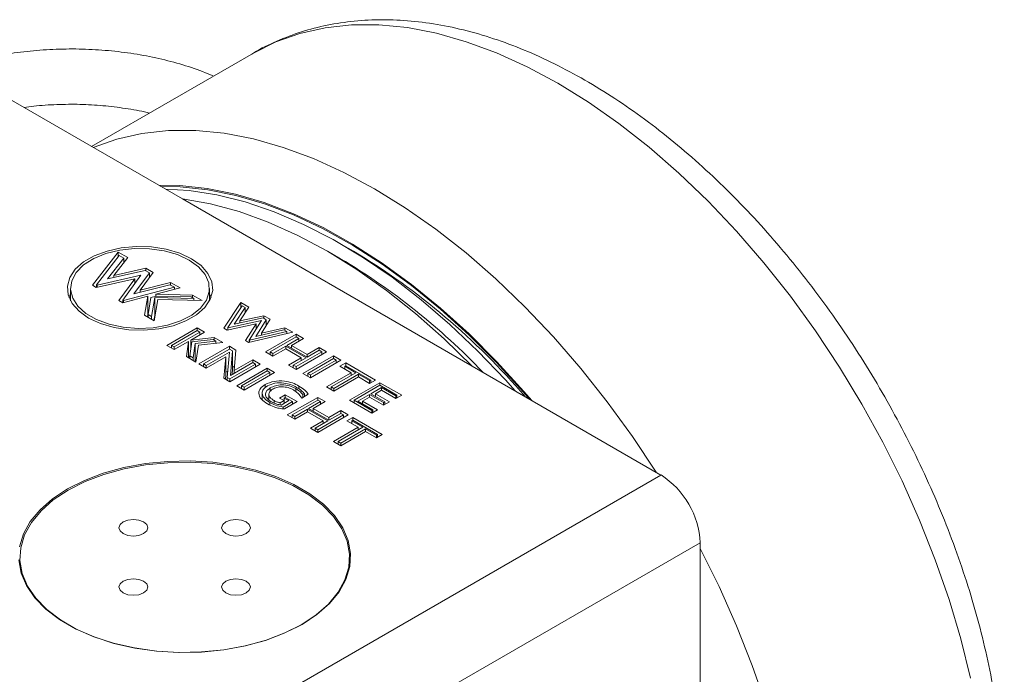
# Model space of a CAD drawing. Header units: inches. Extents: x 1.01 to 7.68, y 1.2 to 9.19.
# Tile 10 of 10: x 6.46 to 7.58, y 5.87 to 6.61. Entities that reach past the tile are written whole.
import ezdxf

# ---------------------------------------------------------------- set-up
doc = ezdxf.new("R2010")
doc.units = ezdxf.units.IN
doc.header["$MEASUREMENT"] = 0

msp = doc.modelspace()

# ---------------------------------------------------------------- linework, layer by layer
at = {"color": 7, "linetype": 'Continuous', "lineweight": 15}
for p, q in [((6.7283, 6.5729), (6.5454, 6.4674)), ((6.435, 6.5311), (6.6482, 6.408)), ((6.9755, 6.2191), (6.6482, 6.408)), ((6.8414, 6.3489), (6.8267, 6.3574)), ((6.5464, 6.3106), (6.5755, 6.3479)), ((6.5509, 6.3111), (6.5767, 6.3441)), ((6.5818, 6.3412), (6.5633, 6.3176)), ((6.5863, 6.3417), (6.5705, 6.3216)), ((6.5755, 6.3479), (6.5863, 6.3417)), ((6.5755, 6.3426), (6.5755, 6.3479)), ((6.5767, 6.3441), (6.5818, 6.3412)), ((6.5818, 6.3359), (6.5818, 6.3412)), ((6.8267, 6.3404), (6.8119, 6.3489)), ((6.5705, 6.3216), (6.6069, 6.3298)), ((6.6069, 6.3298), (6.6151, 6.325)), ((6.6069, 6.3267), (6.6069, 6.3298)), ((6.6011, 6.3218), (6.5517, 6.3106)), ((6.5633, 6.3176), (6.606, 6.3273)), ((6.5705, 6.3192), (6.5705, 6.3216)), ((6.5807, 6.2938), (6.6011, 6.3218)), ((6.6107, 6.3245), (6.5933, 6.3007)), ((6.6151, 6.325), (6.6004, 6.3049)), ((6.606, 6.3273), (6.6107, 6.3245)), ((6.6107, 6.319), (6.6107, 6.3245)), ((6.5508, 6.3081), (6.5464, 6.3106)), ((6.5942, 6.3179), (6.5508, 6.3081)), ((6.5517, 6.3106), (6.5509, 6.3111)), ((6.5509, 6.3081), (6.5509, 6.3111)), ((6.5517, 6.3083), (6.5517, 6.3106)), ((6.5763, 6.2933), (6.5942, 6.3179)), ((6.639, 6.3082), (6.5815, 6.2934)), ((6.5933, 6.3007), (6.6339, 6.3111)), ((6.5942, 6.3123), (6.5942, 6.3179)), ((6.6004, 6.3049), (6.6347, 6.3137)), ((6.6455, 6.3075), (6.618, 6.3004)), ((6.6339, 6.3111), (6.639, 6.3082)), ((6.6347, 6.3137), (6.6455, 6.3075)), ((6.6347, 6.3107), (6.6347, 6.3137)), ((6.639, 6.3058), (6.639, 6.3082)), ((6.5218, 6.3069), (6.5218, 6.2928)), ((6.609, 6.2981), (6.5807, 6.2908)), ((6.6004, 6.3026), (6.6004, 6.3049)), ((6.6053, 6.2766), (6.609, 6.2981)), ((6.609, 6.2777), (6.609, 6.2981)), ((6.6092, 6.2774), (6.6125, 6.2966)), ((6.6125, 6.2966), (6.6188, 6.2982)), ((6.6168, 6.2967), (6.6131, 6.2752)), ((6.6608, 6.2956), (6.6168, 6.2967)), ((6.6168, 6.2762), (6.6168, 6.2967)), ((6.618, 6.3004), (6.6594, 6.2994)), ((6.618, 6.298), (6.618, 6.3004)), ((6.6188, 6.2982), (6.6578, 6.2973)), ((6.6578, 6.2973), (6.6608, 6.2956)), ((6.6594, 6.2994), (6.6702, 6.2932)), ((6.6594, 6.2964), (6.6594, 6.2994)), ((6.6786, 6.2928), (6.6786, 6.3069)), ((6.6805, 6.2967), (6.6786, 6.3007)), ((6.5807, 6.2908), (6.5763, 6.2933)), ((6.5815, 6.2934), (6.5807, 6.2938)), ((6.5807, 6.2908), (6.5807, 6.2938)), ((6.5815, 6.291), (6.5815, 6.2934)), ((6.6202, 6.2944), (6.616, 6.2704)), ((6.6702, 6.2932), (6.6202, 6.2944)), ((6.6608, 6.2934), (6.6608, 6.2956)), ((6.6948, 6.262), (6.7141, 6.2911)), ((6.6992, 6.2626), (6.7156, 6.2872)), ((6.7188, 6.2853), (6.7064, 6.2665)), ((6.7232, 6.2859), (6.7129, 6.2702)), ((6.7141, 6.2911), (6.7232, 6.2859)), ((6.7141, 6.285), (6.7141, 6.2911)), ((6.7156, 6.2872), (6.7188, 6.2853)), ((6.7188, 6.2792), (6.7188, 6.2853)), ((6.616, 6.2704), (6.6053, 6.2766)), ((6.6085, 6.2748), (6.609, 6.2777)), ((6.6097, 6.2802), (6.609, 6.2801)), ((6.6131, 6.2752), (6.6092, 6.2774)), ((6.6092, 6.2744), (6.6092, 6.2774)), ((6.6131, 6.2721), (6.6131, 6.2752)), ((6.6168, 6.2762), (6.6158, 6.2705)), ((6.6171, 6.2762), (6.6168, 6.2762)), ((6.7129, 6.2702), (6.7401, 6.2761)), ((6.7401, 6.2761), (6.7472, 6.272)), ((6.7401, 6.273), (6.7401, 6.2761)), ((6.7313, 6.2669), (6.6985, 6.2599)), ((6.7376, 6.2706), (6.6994, 6.2624)), ((6.7064, 6.2665), (6.7392, 6.2736)), ((6.7129, 6.2679), (6.7129, 6.2702)), ((6.7192, 6.2479), (6.7313, 6.2669)), ((6.7236, 6.2485), (6.7376, 6.2706)), ((6.7428, 6.2714), (6.7309, 6.2526)), ((6.7313, 6.2606), (6.7313, 6.2669)), ((6.7472, 6.272), (6.7373, 6.2564)), ((6.7392, 6.2736), (6.7428, 6.2714)), ((6.7428, 6.2652), (6.7428, 6.2714)), ((6.6304, 6.2425), (6.6648, 6.2624)), ((6.6357, 6.2425), (6.6648, 6.2593)), ((6.6679, 6.2576), (6.6388, 6.2408)), ((6.6732, 6.2576), (6.6576, 6.2486)), ((6.6648, 6.2624), (6.6732, 6.2576)), ((6.6648, 6.2593), (6.6648, 6.2624)), ((6.6648, 6.2593), (6.6679, 6.2576)), ((6.6679, 6.2545), (6.6679, 6.2576)), ((6.6985, 6.2599), (6.6948, 6.262)), ((6.6994, 6.2624), (6.6992, 6.2626)), ((6.6992, 6.26), (6.6992, 6.2626)), ((6.6994, 6.2601), (6.6994, 6.2624)), ((6.7727, 6.2573), (6.7229, 6.2458)), ((6.766, 6.2581), (6.7238, 6.2483)), ((6.7309, 6.2526), (6.7628, 6.26)), ((6.7373, 6.2564), (6.7637, 6.2625)), ((6.7373, 6.2541), (6.7373, 6.2564)), ((6.742, 6.2353), (6.7764, 6.2551)), ((6.7473, 6.2353), (6.7764, 6.2521)), ((6.7628, 6.26), (6.766, 6.2581)), ((6.7637, 6.2625), (6.7727, 6.2573)), ((6.7637, 6.2594), (6.7637, 6.2625)), ((6.766, 6.2557), (6.766, 6.2581)), ((6.7764, 6.2551), (6.7848, 6.2503)), ((6.7764, 6.2521), (6.7764, 6.2551)), ((6.7764, 6.2521), (6.7795, 6.2503)), ((6.6388, 6.2377), (6.6304, 6.2425)), ((6.6388, 6.2408), (6.6357, 6.2425)), ((6.6357, 6.2395), (6.6357, 6.2425)), ((6.6549, 6.247), (6.6388, 6.2377)), ((6.6388, 6.2377), (6.6388, 6.2408)), ((6.6525, 6.2298), (6.6549, 6.247)), ((6.6549, 6.2285), (6.6549, 6.247)), ((6.6564, 6.2306), (6.6586, 6.2465)), ((6.6576, 6.2486), (6.684, 6.2513)), ((6.6576, 6.2397), (6.6576, 6.2486)), ((6.6586, 6.2465), (6.6827, 6.249)), ((6.6626, 6.2447), (6.6603, 6.2284)), ((6.6859, 6.2472), (6.6626, 6.2447)), ((6.6626, 6.2243), (6.6626, 6.2447)), ((6.6661, 6.2429), (6.6634, 6.2235)), ((6.6936, 6.2458), (6.6661, 6.2429)), ((6.6667, 6.2216), (6.7011, 6.2415)), ((6.6827, 6.249), (6.6859, 6.2472)), ((6.684, 6.2513), (6.6936, 6.2458)), ((6.684, 6.2483), (6.684, 6.2513)), ((6.6859, 6.245), (6.6859, 6.2472)), ((6.7011, 6.2415), (6.7086, 6.2371)), ((6.7011, 6.2384), (6.7011, 6.2415)), ((6.7229, 6.2458), (6.7192, 6.2479)), ((6.7238, 6.2483), (6.7236, 6.2485)), ((6.7236, 6.2459), (6.7236, 6.2485)), ((6.7238, 6.246), (6.7238, 6.2483)), ((6.7648, 6.2418), (6.7504, 6.2335)), ((6.7877, 6.2286), (6.7648, 6.2418)), ((6.7648, 6.2388), (6.7648, 6.2418)), ((6.7795, 6.2503), (6.766, 6.2425)), ((6.766, 6.2425), (6.789, 6.2293)), ((6.7848, 6.2503), (6.7713, 6.2425)), ((6.7713, 6.2425), (6.789, 6.2323)), ((6.7713, 6.2395), (6.7713, 6.2425)), ((6.7795, 6.2472), (6.7795, 6.2503)), ((6.6634, 6.2235), (6.6525, 6.2298)), ((6.6564, 6.2305), (6.6549, 6.2296)), ((6.6603, 6.2284), (6.6564, 6.2306)), ((6.6564, 6.2276), (6.6564, 6.2306)), ((6.672, 6.2216), (6.7011, 6.2384)), ((6.7013, 6.235), (6.675, 6.2199)), ((6.6971, 6.2295), (6.675, 6.2168)), ((6.6949, 6.2053), (6.6971, 6.2295)), ((6.6971, 6.2091), (6.6971, 6.2295)), ((6.6987, 6.2062), (6.7013, 6.235)), ((6.7011, 6.2384), (6.7048, 6.2363)), ((6.7048, 6.2363), (6.7023, 6.2085)), ((6.7048, 6.2159), (6.7048, 6.2363)), ((6.7086, 6.2371), (6.7065, 6.2141)), ((6.7504, 6.2305), (6.742, 6.2353)), ((6.7504, 6.2335), (6.7473, 6.2353)), ((6.7473, 6.2322), (6.7473, 6.2353)), ((6.7648, 6.2388), (6.7504, 6.2305)), ((6.7504, 6.2305), (6.7504, 6.2335)), ((6.7824, 6.2286), (6.7648, 6.2388)), ((6.8108, 6.2353), (6.7764, 6.2154)), ((6.8055, 6.2353), (6.7764, 6.2185)), ((6.7843, 6.2109), (6.8187, 6.2307)), ((6.789, 6.2323), (6.8024, 6.2401)), ((6.789, 6.2293), (6.8024, 6.2371)), ((6.789, 6.2293), (6.789, 6.2323)), ((6.8024, 6.2401), (6.8108, 6.2353)), ((6.8024, 6.2371), (6.8024, 6.2401)), ((6.8024, 6.2371), (6.8055, 6.2353)), ((6.8055, 6.2322), (6.8055, 6.2353)), ((6.8187, 6.2307), (6.8271, 6.2259)), ((6.8187, 6.2277), (6.8187, 6.2307)), ((6.6603, 6.2253), (6.6603, 6.2284)), ((6.6636, 6.2244), (6.6626, 6.2243)), ((6.6626, 6.2243), (6.6626, 6.224)), ((6.675, 6.2168), (6.6667, 6.2216)), ((6.675, 6.2199), (6.672, 6.2216)), ((6.672, 6.2186), (6.672, 6.2216)), ((6.675, 6.2168), (6.675, 6.2199)), ((6.7359, 6.2214), (6.7015, 6.2015)), ((6.7306, 6.2214), (6.7015, 6.2046)), ((6.7023, 6.2085), (6.7276, 6.2231)), ((6.7048, 6.2189), (6.7069, 6.2177)), ((6.7065, 6.2141), (6.7276, 6.2262)), ((6.7276, 6.2262), (6.7359, 6.2214)), ((6.7276, 6.2231), (6.7276, 6.2262)), ((6.7276, 6.2231), (6.7306, 6.2214)), ((6.7306, 6.2183), (6.7306, 6.2214)), ((6.768, 6.2203), (6.7824, 6.2286)), ((6.7764, 6.2154), (6.768, 6.2203)), ((6.7733, 6.2203), (6.7877, 6.2286)), ((6.7764, 6.2185), (6.7733, 6.2203)), ((6.7733, 6.2172), (6.7733, 6.2203)), ((6.7764, 6.2154), (6.7764, 6.2185)), ((6.7824, 6.2255), (6.7824, 6.2286)), ((6.7896, 6.2109), (6.8187, 6.2277)), ((6.8271, 6.2259), (6.7927, 6.206)), ((6.8217, 6.2259), (6.7927, 6.2091)), ((6.8187, 6.2277), (6.8217, 6.2259)), ((6.8217, 6.2228), (6.8217, 6.2259)), ((6.8261, 6.2189), (6.8326, 6.2227)), ((6.8387, 6.2117), (6.8261, 6.2189)), ((6.8314, 6.2189), (6.8326, 6.2196)), ((6.844, 6.2117), (6.8314, 6.2189)), ((6.8314, 6.2159), (6.8314, 6.2189)), ((6.8326, 6.2227), (6.8661, 6.2034)), ((6.8326, 6.2196), (6.8326, 6.2227)), ((6.8326, 6.2196), (6.8608, 6.2034)), ((6.9755, 6.2191), (7.1887, 6.096)), ((6.6966, 6.2043), (6.6971, 6.2091)), ((6.6994, 6.2135), (6.6971, 6.2122)), ((6.7048, 6.2159), (6.7042, 6.2096)), ((6.7065, 6.211), (6.7065, 6.2141)), ((6.7094, 6.197), (6.7438, 6.2168)), ((6.7147, 6.197), (6.7438, 6.2137)), ((6.7522, 6.212), (6.7178, 6.1921)), ((6.7469, 6.212), (6.7178, 6.1952)), ((6.7438, 6.2168), (6.7522, 6.212)), ((6.7438, 6.2137), (6.7438, 6.2168)), ((6.7438, 6.2137), (6.7469, 6.212)), ((6.7469, 6.2089), (6.7469, 6.212)), ((6.7927, 6.206), (6.7843, 6.2109)), ((6.7896, 6.2078), (6.7896, 6.2109)), ((6.7927, 6.2091), (6.7896, 6.2109)), ((6.7927, 6.206), (6.7927, 6.2091)), ((6.8108, 6.1956), (6.8387, 6.2117)), ((6.8161, 6.1956), (6.844, 6.2117)), ((6.847, 6.2099), (6.8192, 6.1938)), ((6.8387, 6.2086), (6.8387, 6.2117)), ((6.8596, 6.2027), (6.847, 6.2099)), ((6.847, 6.2069), (6.847, 6.2099)), ((6.7015, 6.2015), (6.6949, 6.2053)), ((6.7015, 6.2046), (6.6987, 6.2062)), ((6.6987, 6.2031), (6.6987, 6.2062)), ((6.7015, 6.2015), (6.7015, 6.2046)), ((6.7178, 6.1921), (6.7094, 6.197)), ((6.7178, 6.1952), (6.7147, 6.197)), ((6.7147, 6.1939), (6.7147, 6.197)), ((6.7414, 6.1945), (6.7414, 6.1983)), ((6.847, 6.2069), (6.8192, 6.1908)), ((6.8368, 6.1806), (6.8712, 6.2004)), ((6.8421, 6.1806), (6.8712, 6.1974)), ((6.8596, 6.1996), (6.847, 6.2069)), ((6.8661, 6.2034), (6.8596, 6.1996)), ((6.8608, 6.2034), (6.8596, 6.2027)), ((6.8596, 6.1996), (6.8596, 6.2027)), ((6.8608, 6.2003), (6.8608, 6.2034)), ((6.8712, 6.2004), (6.8958, 6.1862)), ((6.8712, 6.1974), (6.8712, 6.2004)), ((6.8712, 6.1974), (6.8905, 6.1862)), ((6.7178, 6.1921), (6.7178, 6.1952)), ((6.7382, 6.1888), (6.7382, 6.1811)), ((6.7457, 6.1874), (6.7457, 6.1809)), ((6.7473, 6.1905), (6.7473, 6.1945)), ((6.7578, 6.183), (6.7643, 6.1868)), ((6.7643, 6.1868), (6.7777, 6.179)), ((6.7643, 6.1837), (6.7643, 6.1868)), ((6.7761, 6.1902), (6.7761, 6.1937)), ((6.7903, 6.1873), (6.7828, 6.183)), ((6.7859, 6.1878), (6.7842, 6.1869)), ((6.7842, 6.1838), (6.7842, 6.1869)), ((6.7859, 6.1848), (6.7859, 6.1878)), ((6.8192, 6.1908), (6.8108, 6.1956)), ((6.8192, 6.1938), (6.8161, 6.1956)), ((6.8161, 6.1925), (6.8161, 6.1956)), ((6.8192, 6.1908), (6.8192, 6.1938)), ((6.8596, 6.1871), (6.8464, 6.1795)), ((6.8754, 6.178), (6.8596, 6.1871)), ((6.8596, 6.1841), (6.8596, 6.1871)), ((6.873, 6.1949), (6.8608, 6.1878)), ((6.8608, 6.1878), (6.8766, 6.1787)), ((6.873, 6.1918), (6.8661, 6.1878)), ((6.8661, 6.1878), (6.8819, 6.1787)), ((6.8661, 6.1847), (6.8661, 6.1878)), ((6.8893, 6.1855), (6.873, 6.1949)), ((6.873, 6.1918), (6.873, 6.1949)), ((6.8893, 6.1824), (6.873, 6.1918)), ((6.8958, 6.1862), (6.8893, 6.1824)), ((6.8905, 6.1862), (6.8893, 6.1855)), ((6.8893, 6.1824), (6.8893, 6.1855)), ((6.8905, 6.1831), (6.8905, 6.1862)), ((6.7516, 6.1775), (6.7516, 6.1801)), ((6.7629, 6.1801), (6.7578, 6.183)), ((6.7586, 6.1776), (6.7629, 6.1801)), ((6.7586, 6.1753), (6.7586, 6.1776)), ((6.7596, 6.1751), (6.7682, 6.1801)), ((6.7724, 6.179), (6.7619, 6.1729)), ((6.7629, 6.177), (6.7629, 6.1801)), ((6.7631, 6.183), (6.7643, 6.1837)), ((6.7682, 6.1801), (6.7631, 6.183)), ((6.7631, 6.1771), (6.7631, 6.183)), ((6.7777, 6.179), (6.7634, 6.1707)), ((6.7643, 6.1837), (6.7724, 6.179)), ((6.7666, 6.164), (6.801, 6.1838)), ((6.7719, 6.164), (6.801, 6.1807)), ((6.7724, 6.1759), (6.7724, 6.179)), ((6.804, 6.179), (6.7906, 6.1712)), ((6.8093, 6.179), (6.7959, 6.1712)), ((6.801, 6.1838), (6.8093, 6.179)), ((6.801, 6.1807), (6.801, 6.1838)), ((6.801, 6.1807), (6.804, 6.179)), ((6.804, 6.1759), (6.804, 6.179)), ((6.8619, 6.1661), (6.8368, 6.1806)), ((6.8421, 6.1775), (6.8421, 6.1806)), ((6.8619, 6.1691), (6.8421, 6.1806)), ((6.8464, 6.1795), (6.8631, 6.1698)), ((6.8596, 6.1841), (6.8517, 6.1795)), ((6.8517, 6.1795), (6.8684, 6.1698)), ((6.8517, 6.1764), (6.8517, 6.1795)), ((6.8754, 6.1749), (6.8596, 6.1841)), ((6.8819, 6.1787), (6.8754, 6.1749)), ((6.8766, 6.1787), (6.8754, 6.178)), ((6.8754, 6.1749), (6.8754, 6.178)), ((6.8766, 6.1756), (6.8766, 6.1787)), ((6.7619, 6.1709), (6.7619, 6.1729)), ((6.7749, 6.1591), (6.7666, 6.164)), ((6.7749, 6.1622), (6.7719, 6.164)), ((6.7719, 6.1609), (6.7719, 6.164)), ((6.7894, 6.1705), (6.7749, 6.1622)), ((6.7894, 6.1674), (6.7749, 6.1591)), ((6.8123, 6.1573), (6.7894, 6.1705)), ((6.7894, 6.1674), (6.7894, 6.1705)), ((6.807, 6.1573), (6.7894, 6.1674)), ((6.7906, 6.1712), (6.8135, 6.1579)), ((6.7959, 6.1712), (6.8135, 6.161)), ((6.7959, 6.1681), (6.7959, 6.1712)), ((6.8353, 6.164), (6.801, 6.1441)), ((6.83, 6.164), (6.801, 6.1472)), ((6.8135, 6.161), (6.827, 6.1688)), ((6.8135, 6.1579), (6.827, 6.1657)), ((6.827, 6.1688), (6.8353, 6.164)), ((6.827, 6.1657), (6.827, 6.1688)), ((6.827, 6.1657), (6.83, 6.164)), ((6.83, 6.1609), (6.83, 6.164)), ((6.8684, 6.1698), (6.8619, 6.1661)), ((6.8631, 6.1698), (6.8619, 6.1691)), ((6.8619, 6.1661), (6.8619, 6.1691)), ((6.8631, 6.1668), (6.8631, 6.1698)), ((6.7749, 6.1591), (6.7749, 6.1622)), ((6.7926, 6.1489), (6.807, 6.1573)), ((6.7979, 6.1489), (6.8123, 6.1573)), ((6.807, 6.1542), (6.807, 6.1573)), ((6.8135, 6.1579), (6.8135, 6.161)), ((6.834, 6.1573), (6.8405, 6.161)), ((6.8465, 6.15), (6.834, 6.1573)), ((6.8393, 6.1573), (6.8405, 6.1579)), ((6.8518, 6.15), (6.8393, 6.1573)), ((6.8393, 6.1542), (6.8393, 6.1573)), ((6.8405, 6.161), (6.8739, 6.1417)), ((6.8405, 6.1579), (6.8405, 6.161)), ((6.8405, 6.1579), (6.8686, 6.1417)), ((6.801, 6.1441), (6.7926, 6.1489)), ((6.801, 6.1472), (6.7979, 6.1489)), ((6.7979, 6.1459), (6.7979, 6.1489)), ((6.801, 6.1441), (6.801, 6.1472)), ((6.8186, 6.1339), (6.8465, 6.15)), ((6.8239, 6.1339), (6.8518, 6.15)), ((6.8549, 6.1482), (6.827, 6.1322)), ((6.8549, 6.1452), (6.827, 6.1291)), ((6.8465, 6.1469), (6.8465, 6.15)), ((6.8674, 6.141), (6.8549, 6.1482)), ((6.8549, 6.1452), (6.8549, 6.1482)), ((6.8674, 6.1379), (6.8549, 6.1452)), ((6.8739, 6.1417), (6.8674, 6.1379)), ((6.8686, 6.1417), (6.8674, 6.141)), ((6.8674, 6.1379), (6.8674, 6.141)), ((6.8686, 6.1386), (6.8686, 6.1417)), ((6.827, 6.1291), (6.8186, 6.1339)), ((6.827, 6.1322), (6.8239, 6.1339)), ((6.8239, 6.1309), (6.8239, 6.1339)), ((6.827, 6.1291), (6.827, 6.1322)), ((6.4908, 5.6931), (7.1887, 6.096)), ((7.2329, 6.0194), (6.535, 5.6166)), ((7.2329, 6.0194), (7.2329, 5.7732)), ((6.5189, 5.9269), (6.5254, 5.9232)), ((6.7759, 5.9232), (6.7823, 5.9269))]:
    msp.add_line(p, q, dxfattribs=at)
at = {"color": 8, "linetype": 'Continuous', "lineweight": 15}
for p, q in [((6.7797, 6.1933), (6.7797, 6.1966)), ((6.7469, 6.1751), (6.7469, 6.1778))]:
    msp.add_line(p, q, dxfattribs=at)
at = {"color": 8, "linetype": 'Continuous', "lineweight": 15, "flags": 128}
for points in [[(7.5385, 5.8664), (7.5276, 5.9108), (7.5143, 5.9555), (7.4987, 6.0003), (7.481, 6.0449), (7.4612, 6.0893), (7.4395, 6.1331), (7.4158, 6.176), (7.3904, 6.218), (7.3634, 6.2588), (7.3349, 6.2981), (7.305, 6.3357), (7.274, 6.3716), (7.242, 6.4054), (7.209, 6.4371), (7.1754, 6.4664), (7.1413, 6.4933), (7.1067, 6.5175), (7.0721, 6.5389), (7.0374, 6.5575), (7.0029, 6.5731), (6.9687, 6.5857), (6.9351, 6.5952), (6.9022, 6.6016), (6.8701, 6.6048), (6.8391, 6.6047), (6.8092, 6.6015), (6.7807, 6.5951), (6.7537, 6.5856), (6.7283, 6.5729)], [(6.5472, 6.4663), (6.5739, 6.4757), (6.6024, 6.4821), (6.6323, 6.4853), (6.6633, 6.4854), (6.6954, 6.4822), (6.7283, 6.4758), (6.7619, 6.4663), (6.7961, 6.4537), (6.8306, 6.4381), (6.8652, 6.4195), (6.8999, 6.3981), (6.9344, 6.3739), (6.9686, 6.347), (7.0022, 6.3177), (7.0351, 6.286), (7.0672, 6.2522), (7.0982, 6.2163), (7.1281, 6.1787), (7.1566, 6.1394), (7.1832, 6.0992)], [(7.0427, 6.1803), (7.0339, 6.1906), (7.0034, 6.2241), (6.972, 6.2556), (6.9398, 6.2847), (6.907, 6.3114), (6.8738, 6.3356), (6.8404, 6.357), (6.8069, 6.3756), (6.7736, 6.3913), (6.7406, 6.404), (6.7081, 6.4135), (6.6762, 6.42), (6.6452, 6.4232), (6.6214, 6.4235)], [(7.2329, 6.0131), (7.2544, 5.9699), (7.2742, 5.9255), (7.2919, 5.8809), (7.3074, 5.8361), (7.3207, 5.7914), (7.3317, 5.747), (7.3403, 5.7032), (7.3464, 5.6602), (7.3501, 5.6183), (7.3514, 5.5775)]]:
    msp.add_lwpolyline(points, dxfattribs=at)
at = {"color": 7, "linetype": 'Continuous', "lineweight": 15, "flags": 128}
for points in [[(7.0402, 6.1818), (7.0334, 6.1897), (7.003, 6.2231), (6.9716, 6.2545), (6.9395, 6.2836), (6.9068, 6.3102), (6.8737, 6.3343), (6.8404, 6.3557), (6.807, 6.3743), (6.7737, 6.3899), (6.7408, 6.4025), (6.7084, 6.4121), (6.6766, 6.4185), (6.6457, 6.4217), (6.6238, 6.4221)], [(6.6292, 6.419), (6.6556, 6.4174), (6.687, 6.4125), (6.7191, 6.4046), (6.7518, 6.3935), (6.7849, 6.3793), (6.8182, 6.3622), (6.8516, 6.3422), (6.8849, 6.3195), (6.9178, 6.2941), (6.9502, 6.2662), (6.982, 6.236), (7.0129, 6.2035), (7.0239, 6.1911)], [(6.6482, 6.408), (6.6799, 6.4024), (6.7122, 6.3937), (6.7451, 6.3818), (6.7784, 6.3669), (6.8119, 6.349), (6.8453, 6.3282), (6.8786, 6.3047), (6.9115, 6.2786), (6.9438, 6.25), (6.9755, 6.2191)], [(6.6583, 6.3405), (6.645, 6.3467), (6.6297, 6.3512), (6.6131, 6.3538), (6.5959, 6.3543), (6.5789, 6.3528), (6.5629, 6.3492), (6.5485, 6.3438), (6.5363, 6.3368), (6.527, 6.3285), (6.5208, 6.3192), (6.5181, 6.3094), (6.519, 6.2995), (6.5235, 6.2899), (6.5313, 6.2811), (6.5421, 6.2734), (6.5554, 6.2672), (6.5708, 6.2627), (6.5874, 6.2601), (6.6045, 6.2596), (6.6215, 6.2611), (6.6375, 6.2647), (6.6519, 6.2701), (6.6641, 6.2771), (6.6734, 6.2854), (6.6796, 6.2947), (6.6823, 6.3045), (6.6814, 6.3144), (6.6769, 6.3239), (6.6691, 6.3328), (6.6583, 6.3405)], [(6.6557, 6.339), (6.6425, 6.3451), (6.6273, 6.3494), (6.6108, 6.3518), (6.5938, 6.3521), (6.5772, 6.3502), (6.5616, 6.3464), (6.5478, 6.3407), (6.5365, 6.3334), (6.5282, 6.3248), (6.5232, 6.3155), (6.5218, 6.3057), (6.5241, 6.296), (6.5299, 6.2868), (6.5391, 6.2786), (6.5511, 6.2717), (6.5654, 6.2664), (6.5813, 6.263), (6.5981, 6.2617), (6.615, 6.2625), (6.6312, 6.2654), (6.646, 6.2702), (6.6586, 6.2767), (6.6685, 6.2847), (6.6752, 6.2937), (6.6784, 6.3033), (6.6779, 6.3131), (6.6738, 6.3226), (6.6663, 6.3313), (6.6557, 6.339)], [(6.5218, 6.3007), (6.5208, 6.2988), (6.5199, 6.2967)], [(6.4632, 6), (6.4659, 5.9853), (6.4719, 5.971), (6.4813, 5.9573), (6.4938, 5.9444), (6.5093, 5.9326), (6.5274, 5.9222), (6.5478, 5.9132), (6.5701, 5.906), (6.5939, 5.9006), (6.6188, 5.8971), (6.6442, 5.8956), (6.6698, 5.8961), (6.695, 5.8986), (6.7194, 5.903), (6.7425, 5.9094), (6.7639, 5.9175), (6.7832, 5.9272), (6.8, 5.9383), (6.8141, 5.9507), (6.8251, 5.964), (6.8328, 5.9781), (6.8372, 5.9927), (6.838, 6.0074), (6.8354, 6.0221), (6.8293, 6.0365), (6.82, 6.0502), (6.8074, 6.0631), (6.792, 6.0749), (6.7739, 6.0853), (6.7535, 6.0943), (6.7312, 6.1015), (6.7074, 6.1069), (6.6825, 6.1104), (6.657, 6.1119), (6.6315, 6.1114), (6.6062, 6.1089), (6.5818, 6.1044), (6.5587, 6.0981), (6.5373, 6.09), (6.5181, 6.0803)], [(6.7823, 5.9269), (6.799, 5.938), (6.813, 5.9502), (6.8239, 5.9635), (6.8316, 5.9775), (6.8359, 5.9919), (6.8367, 6.0066), (6.8342, 6.0212), (6.8281, 6.0354), (6.8188, 6.0491), (6.8064, 6.0619), (6.791, 6.0736), (6.773, 6.084), (6.7528, 6.0928), (6.7306, 6.1), (6.707, 6.1054), (6.6823, 6.1089), (6.657, 6.1104), (6.6316, 6.1099), (6.6065, 6.1074), (6.5823, 6.1029), (6.5594, 6.0966), (6.5381, 6.0886), (6.519, 6.0789), (6.5022, 6.0679), (6.4883, 6.0556), (6.4774, 6.0424), (6.4697, 6.0284), (6.4654, 6.0139), (6.4645, 5.9993), (6.4671, 5.9847), (6.4731, 5.9704), (6.4825, 5.9568), (6.4949, 5.944), (6.5103, 5.9323), (6.5282, 5.9219), (6.5485, 5.913), (6.5707, 5.9058), (6.5943, 5.9005), (6.619, 5.897), (6.6443, 5.8955), (6.6697, 5.896), (6.6947, 5.8985), (6.719, 5.9029), (6.7419, 5.9092), (6.7632, 5.9173), (6.7823, 5.9269)], [(6.5181, 6.0803), (6.5012, 6.0691), (6.4872, 6.0568), (6.4762, 6.0435), (6.4685, 6.0294), (6.4641, 6.0148)], [(6.6041, 6.0298), (6.6077, 6.0328), (6.6089, 6.0364), (6.6077, 6.04), (6.6041, 6.043), (6.5989, 6.0451), (6.5927, 6.0458), (6.5864, 6.0451), (6.5812, 6.043), (6.5776, 6.04), (6.5764, 6.0364), (6.5776, 6.0328), (6.5812, 6.0298), (6.5864, 6.0277), (6.5927, 6.027), (6.5989, 6.0277), (6.6041, 6.0298)], [(6.7201, 6.0298), (6.7236, 6.0328), (6.7249, 6.0364), (6.7236, 6.04), (6.7201, 6.043), (6.7148, 6.0451), (6.7086, 6.0458), (6.7024, 6.0451), (6.6971, 6.043), (6.6936, 6.04), (6.6924, 6.0364), (6.6936, 6.0328), (6.6971, 6.0298), (6.7024, 6.0277), (6.7086, 6.027), (6.7148, 6.0277), (6.7201, 6.0298)], [(6.6041, 5.9628), (6.6077, 5.9659), (6.6089, 5.9695), (6.6077, 5.973), (6.6041, 5.9761), (6.5989, 5.9781), (6.5927, 5.9788), (6.5864, 5.9781), (6.5812, 5.9761), (6.5776, 5.973), (6.5764, 5.9695), (6.5776, 5.9659), (6.5812, 5.9628), (6.5864, 5.9608), (6.5927, 5.9601), (6.5989, 5.9608), (6.6041, 5.9628)], [(6.7201, 5.9628), (6.7236, 5.9659), (6.7249, 5.9695), (6.7236, 5.973), (6.7201, 5.9761), (6.7148, 5.9781), (6.7086, 5.9788), (6.7024, 5.9781), (6.6971, 5.9761), (6.6936, 5.973), (6.6924, 5.9695), (6.6936, 5.9659), (6.6971, 5.9628), (6.7024, 5.9608), (6.7086, 5.9601), (6.7148, 5.9608), (6.7201, 5.9628)]]:
    msp.add_lwpolyline(points, dxfattribs=at)
at = {"color": 7, "linetype": 'Continuous', "lineweight": 15}
for centre, radius, start, end in [((6.4285, 5.6653), 0.7987, 40.5582, 58.8691), ((6.44, 5.6908), 0.7561, 43.6088, 59.2402), ((7.137, 6.0151), 0.0961, 2.6055, 57.3945)]:
    msp.add_arc(centre, radius, start, end, dxfattribs=at)
for points, knots in [([(7.4158, 5.3825), (7.418, 5.3837), (7.4288, 5.3894), (7.4466, 5.4024), (7.4688, 5.4213), (7.4891, 5.4429), (7.5075, 5.4668), (7.5238, 5.493), (7.5381, 5.5214), (7.5503, 5.552), (7.5603, 5.5846), (7.5679, 5.6191), (7.5733, 5.6553), (7.5762, 5.6929), (7.5768, 5.7319), (7.5751, 5.7719), (7.571, 5.8128), (7.5646, 5.8544), (7.556, 5.8965), (7.5453, 5.9388), (7.5324, 5.9813), (7.5174, 6.0238), (7.5006, 6.066), (7.4818, 6.1078), (7.4612, 6.1491), (7.4389, 6.1895), (7.415, 6.2291), (7.3896, 6.2675), (7.3627, 6.3046), (7.3346, 6.3404), (7.3053, 6.3745), (7.275, 6.4069), (7.2437, 6.4374), (7.2115, 6.4659), (7.1787, 6.4922), (7.1452, 6.5162), (7.1113, 6.5378), (7.0771, 6.5568), (7.0427, 6.5731), (7.0083, 6.5867), (6.974, 6.5973), (6.94, 6.605), (6.9066, 6.6096), (6.8739, 6.6111), (6.8422, 6.6095), (6.8117, 6.6049), (6.7824, 6.5974), (6.7548, 6.5867), (6.7362, 6.578), (6.7272, 6.5722), (6.7264, 6.5717)], [0, 0, 0, 0, 0.005368, 0.025611, 0.045852, 0.066173, 0.086656, 0.107361, 0.128323, 0.149548, 0.171015, 0.192684, 0.214504, 0.236425, 0.258404, 0.280403, 0.302394, 0.324365, 0.346308, 0.368222, 0.390107, 0.411966, 0.433804, 0.455625, 0.477434, 0.499237, 0.52104, 0.542847, 0.564662, 0.586492, 0.608343, 0.630219, 0.652127, 0.67407, 0.696053, 0.718076, 0.74014, 0.762236, 0.784354, 0.806463, 0.828525, 0.850492, 0.872307, 0.893913, 0.915259, 0.936319, 0.957099, 0.977633, 0.997985, 1, 1, 1, 1]), ([(6.683, 6.5467), (6.68, 6.5481), (6.6691, 6.553), (6.6486, 6.5598), (6.6216, 6.567), (6.5934, 6.5724), (6.5645, 6.5759), (6.5351, 6.5777), (6.5055, 6.5775), (6.4761, 6.5755), (6.4471, 6.5717), (6.4188, 6.5661), (6.3916, 6.5587), (6.3657, 6.5496), (6.3437, 6.5399), (6.3309, 6.5329), (6.3257, 6.53)], [0, 0, 0, 0, 0.028707, 0.105454, 0.182023, 0.258406, 0.334634, 0.410756, 0.48683, 0.562917, 0.639063, 0.71533, 0.791781, 0.86848, 0.945476, 1, 1, 1, 1]), ([(6.4693, 6.5113), (6.4729, 6.5118), (6.4849, 6.5136), (6.5061, 6.5149), (6.5323, 6.5152), (6.5584, 6.5137), (6.5837, 6.5105), (6.6012, 6.5075), (6.6098, 6.5052), (6.6106, 6.505)], [0, 0, 0, 0, 0.0766716, 0.2573774, 0.4382653, 0.6191409, 0.7997592, 0.9799299, 1, 1, 1, 1]), ([(6.7443, 6.1763), (6.7417, 6.1781), (6.7364, 6.1816), (6.7338, 6.188), (6.7354, 6.194), (6.7394, 6.1968), (6.7414, 6.1983)], [0, 0, 0, 0, 0.280502, 0.560121, 0.779993, 1, 1, 1, 1]), ([(6.7469, 6.1778), (6.7446, 6.1794), (6.74, 6.1825), (6.7376, 6.1881), (6.739, 6.1932), (6.7424, 6.1955), (6.7441, 6.1967)], [0, 0, 0, 0, 0.291496, 0.570963, 0.785138, 1, 1, 1, 1]), ([(6.7414, 6.1983), (6.7447, 6.1997), (6.7511, 6.2026), (6.7629, 6.2025), (6.7726, 6.2003), (6.7773, 6.1979), (6.7797, 6.1966)], [0, 0, 0, 0, 0.279109, 0.558356, 0.778954, 1, 1, 1, 1]), ([(6.7441, 6.1967), (6.7468, 6.198), (6.7522, 6.2004), (6.7623, 6.2003), (6.7707, 6.1984), (6.7749, 6.1962), (6.777, 6.1951)], [0, 0, 0, 0, 0.27361, 0.54625, 0.768763, 1, 1, 1, 1]), ([(6.7761, 6.1937), (6.7739, 6.1948), (6.7694, 6.1971), (6.7609, 6.1982), (6.7529, 6.1972), (6.7492, 6.1954), (6.7473, 6.1945)], [0, 0, 0, 0, 0.2660452, 0.5526706, 0.7784903, 1, 1, 1, 1]), ([(6.7797, 6.1966), (6.7821, 6.1951), (6.7866, 6.1923), (6.7892, 6.1888), (6.7903, 6.1873)], [0, 0, 0, 0, 0.559956, 1, 1, 1, 1]), ([(6.7473, 6.1945), (6.7455, 6.1932), (6.7418, 6.1904), (6.7418, 6.1854), (6.7445, 6.1814), (6.7475, 6.1795), (6.7489, 6.1786)], [0, 0, 0, 0, 0.2841118, 0.5720248, 0.7893744, 1, 1, 1, 1]), ([(6.75, 6.193), (6.7485, 6.1919), (6.7456, 6.1898), (6.7456, 6.1858), (6.7479, 6.1825), (6.7503, 6.1809), (6.7516, 6.1801)], [0, 0, 0, 0, 0.279194, 0.558309, 0.778922, 1, 1, 1, 1]), ([(6.7734, 6.1922), (6.7716, 6.1932), (6.7678, 6.1951), (6.7609, 6.196), (6.7545, 6.1952), (6.7515, 6.1937), (6.75, 6.193)], [0, 0, 0, 0, 0.280735, 0.559654, 0.77965, 1, 1, 1, 1]), ([(6.7828, 6.183), (6.7816, 6.1849), (6.7794, 6.1883), (6.7752, 6.191), (6.7734, 6.1922)], [0, 0, 0, 0, 0.559986, 1, 1, 1, 1]), ([(6.7842, 6.1869), (6.783, 6.1883), (6.7808, 6.1907), (6.7775, 6.1928), (6.7761, 6.1937)], [0, 0, 0, 0, 0.560344, 1, 1, 1, 1]), ([(6.777, 6.1951), (6.779, 6.1939), (6.7825, 6.1917), (6.7849, 6.189), (6.7859, 6.1878)], [0, 0, 0, 0, 0.5604796, 1, 1, 1, 1]), ([(6.7634, 6.1707), (6.7614, 6.1709), (6.7573, 6.1712), (6.7507, 6.1732), (6.7467, 6.1751), (6.7443, 6.1763)], [0, 0, 0, 0, 0.279345, 0.559837, 1, 1, 1, 1]), ([(6.7619, 6.1729), (6.7589, 6.1735), (6.7533, 6.1746), (6.7489, 6.1768), (6.7469, 6.1778)], [0, 0, 0, 0, 0.5478635, 1, 1, 1, 1]), ([(6.7489, 6.1786), (6.7508, 6.1777), (6.754, 6.1762), (6.7579, 6.1754), (6.7596, 6.1751)], [0, 0, 0, 0, 0.58542, 1, 1, 1, 1]), ([(6.7516, 6.1801), (6.7528, 6.1795), (6.7549, 6.1785), (6.7575, 6.1779), (6.7586, 6.1776)], [0, 0, 0, 0, 0.559658, 1, 1, 1, 1]), ([(6.5605, 5.1321), (6.5604, 5.1391), (6.5602, 5.159), (6.5581, 5.1928), (6.5535, 5.2336), (6.5465, 5.2751), (6.5374, 5.3171), (6.5262, 5.3594), (6.5128, 5.4019), (6.4975, 5.4442), (6.4802, 5.4864), (6.4611, 5.5281), (6.4401, 5.5692), (6.4175, 5.6095), (6.3934, 5.6488), (6.3677, 5.6871), (6.3407, 5.724), (6.3124, 5.7595), (6.283, 5.7933), (6.2526, 5.8254), (6.2213, 5.8556), (6.1892, 5.8837), (6.1565, 5.9097), (6.1232, 5.9333), (6.0896, 5.9545), (6.0558, 5.9731), (6.0218, 5.9891), (5.9879, 6.0023), (5.9542, 6.0127), (5.9209, 6.0201), (5.8881, 6.0245), (5.8562, 6.0258), (5.8252, 6.0241), (5.7954, 6.0195), (5.767, 6.0118), (5.7409, 6.002), (5.7252, 5.9934), (5.7178, 5.9894)], [0, 0, 0, 0, 0.015561, 0.044882, 0.074181, 0.103455, 0.1327, 0.161915, 0.191101, 0.220263, 0.249404, 0.278529, 0.307643, 0.336752, 0.365862, 0.394976, 0.4241, 0.453239, 0.482399, 0.511586, 0.540804, 0.570057, 0.59935, 0.628685, 0.658058, 0.687466, 0.716896, 0.746318, 0.775697, 0.804982, 0.834115, 0.863032, 0.891678, 0.920018, 0.948051, 0.975813, 1, 1, 1, 1])]:
    msp.add_open_spline(points, degree=3, knots=knots, dxfattribs=at)

doc.saveas('drawing.dxf')
